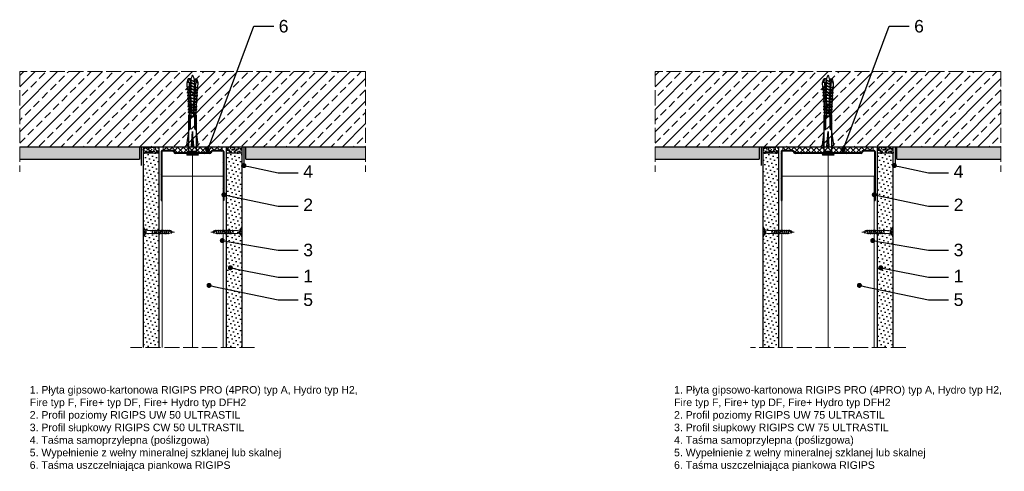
# Model space of a CAD drawing. Header units: millimetres. Extents: x 2139 to 3451, y 493 to 1425.
# Tile 2 of 3: x 2139 to 2925, y 1065 to 1425. Entities that reach past the tile are written whole.
import ezdxf
from ezdxf import colors
from ezdxf.entities.mleader import LeaderData, LeaderLine
from ezdxf.math import Vec2, Vec3

# ---------------------------------------------------------------- set-up
doc = ezdxf.new("R2010")
doc.units = ezdxf.units.MM
doc.linetypes.add('ACAD_ISO02W100', pattern=[15, 12, -3])
for name, color, linetype, lineweight in [('_ISOVER WELNA', 7, 'BATTING', 9), ('_RIGIPS AKCESORIA', 7, 'Continuous', 18), ('_RIGIPS G-K', 7, 'Continuous', 25), ('_RIGIPS PROFIL', 7, 'Continuous', 18), ('KRESKOWANIE', 7, 'Continuous', 9), ('OPISY', 7, 'Continuous', 9), ('PRZERYWANA', 7, 'ACAD_ISO02W100', 9)]:
    doc.layers.add(name, color=color, linetype=linetype, lineweight=lineweight)
doc.styles.get("Standard").update_dxf_attribs({"font": 'arial.ttf'})
doc.linetypes.add('BATTING', pattern='A,0.00254,-2.54,[134,ltypeshp.shx,S=2.54,R=0,X=-2.54,Y=0],-5.08,[134,ltypeshp.shx,S=2.54,R=180,X=2.54,Y=0],-2.54', length=10.16254)

# ---------------------------------------------------------------- blocks, each defined once
blk = doc.blocks.new('TN 25')
at = {"layer": '_RIGIPS AKCESORIA'}
for p, q in [((0, -0.84), (0, 7.16)), ((0, 7.16), (0.46, 7.16)), ((0.46, 4.78), (0, 4.78)), ((0, 3.5), (1.77, 3.5)), ((0, 2.83), (1.77, 2.83)), ((0.46, 1.64), (0, 1.64)), ((0.46, 7.16), (0.46, 4.78)), ((0.46, -0.84), (0.46, 1.64)), ((1.77, 3.5), (1.77, 4.2)), ((1.77, 2.83), (1.77, 2.18)), ((3.02, 4.46), (8.47, 4.46)), ((7.49, 2.01), (3.55, 2.01)), ((7.12, 4.46), (7.12, 3.18)), ((8.03, 2.01), (7.12, 4.46)), ((7.12, 3.18), (7.65, 1.53)), ((7.65, 1.53), (8.03, 2.01)), ((9.41, 2.01), (8.03, 2.01)), ((8.47, 4.46), (8.79, 5)), ((9.61, 1.51), (8.47, 4.46)), ((8.79, 5), (9.93, 2.01)), ((9, 4.46), (10.1, 4.46)), ((9.93, 2.01), (9.61, 1.51)), ((11.04, 2.01), (9.93, 2.01)), ((10.1, 4.46), (10.41, 5)), ((11.23, 1.51), (10.1, 4.46)), ((10.41, 5), (11.56, 2.01)), ((10.62, 4.46), (11.67, 4.46)), ((11.56, 2.01), (11.23, 1.51)), ((12.61, 2.01), (11.56, 2.01)), ((11.67, 4.46), (11.99, 5)), ((12.81, 1.51), (11.67, 4.46)), ((11.99, 5), (13.14, 2.01)), ((12.2, 4.46), (13.21, 4.46)), ((13.14, 2.01), (12.81, 1.51)), ((14.15, 2.01), (13.14, 2.01)), ((13.21, 4.46), (13.52, 5)), ((14.34, 1.51), (13.21, 4.46)), ((13.52, 5), (14.67, 2.01)), ((13.73, 4.46), (14.8, 4.46)), ((14.67, 2.01), (14.34, 1.51)), ((15.74, 2.01), (14.67, 2.01)), ((14.8, 4.46), (15.12, 5)), ((15.94, 1.51), (14.8, 4.46)), ((15.12, 5), (16.26, 2.01)), ((15.33, 4.46), (16.42, 4.46)), ((16.26, 2.01), (15.94, 1.51)), ((17.36, 2.01), (16.26, 2.01)), ((16.42, 4.46), (16.73, 5)), ((17.55, 1.51), (16.42, 4.46)), ((16.73, 5), (17.88, 2.01)), ((16.94, 4.46), (17.99, 4.46)), ((17.88, 2.01), (17.55, 1.51)), ((18.93, 2.01), (17.88, 2.01)), ((17.99, 4.46), (18.31, 5)), ((19.13, 1.51), (17.99, 4.46)), ((18.31, 5), (19.45, 2.01)), ((18.52, 4.46), (19.68, 4.46)), ((19.45, 2.01), (19.13, 1.51)), ((19.45, 2.01), (20.62, 2.01)), ((19.68, 4.46), (20, 5)), ((20.82, 1.51), (19.68, 4.46)), ((20, 5), (21.14, 2.01)), ((20.21, 4.46), (20.7, 4.46)), ((20.7, 4.46), (22.28, 3.98)), ((21.14, 2.01), (20.82, 1.51)), ((21.14, 2.01), (21.81, 2.12)), ((21.85, 1.83), (21.67, 3.28)), ((21.67, 3.28), (22.14, 2.4)), ((22.14, 2.4), (21.85, 1.83)), ((22.7, 2.36), (22.14, 2.4)), ((22.28, 3.98), (22.56, 4.37)), ((22.7, 2.36), (22.28, 3.98)), ((22.56, 4.37), (23.03, 2.71)), ((23.03, 2.71), (22.7, 2.36)), ((22.71, 3.85), (25, 3.24)), ((25, 3.24), (23.03, 2.71)), ((0, -0.84), (0.46, -0.84))]:
    blk.add_line(p, q, dxfattribs=at)
for centre, major_axis, ratio, start_param, end_param in [((3.09, 7.67), (0.17, 3.2), 0.826134, 1.773653, 3.180586), ((-0.04, 0.9), (0, 3.93), 0.848176, -0.720942, -0.151112), ((3.37, -1.57), (0.28, 3.57), 0.832181, 0.035984, 1.430787), ((-2.73, 15.91), (0, 14.76), 0.848176, 3.399396, 3.475072), ((0.59, 4.62), (0, 2.81), 0.848176, 3.475072, 3.862535), ((1.66, 3.18), (0, 0.895), 0.848176, -1.552777, -0.720942), ((1.66, 3.18), (0, 0.895), 0.848176, 3.862535, 4.730408)]:
    blk.add_ellipse(centre, major_axis=major_axis, ratio=ratio, start_param=start_param, end_param=end_param, dxfattribs=at)
blk = doc.blocks.new('UW 50 ULTRASTIL')
h = blk.add_hatch()
h.set_pattern_fill('ANSI31', color=256, scale=0.5, style=0)
h.paths.add_polyline_path([(-104.51, 0.56), (-104.18, 1.24, -0.286951), (-103.29, 1.8), (-82.41, 1.8), (-76.29, 1.8, -0.286951), (-75.39, 1.24), (-75.06, 0.56, 0.286951), (-74.16, 0), (-65.59, 0, 0.414214), (-64.79, 0.8), (-64.79, 40), (-65.34, 40), (-65.34, 0.8, -0.414214), (-65.59, 0.55), (-73.82, 0.55, -0.286951), (-74.72, 1.11), (-75.05, 1.79, 0.286951), (-75.94, 2.35), (-103.63, 2.35, 0.286951), (-104.53, 1.79), (-104.86, 1.11, -0.286951), (-105.76, 0.55), (-113.99, 0.55, -0.414214), (-114.24, 0.8), (-114.24, 40), (-114.79, 40), (-114.79, 0.8, 0.414214), (-113.99, 0), (-105.41, 0, 0.286951)])
for p, q in [((-114.79, 0.8), (-114.79, 40)), ((-114.79, 40), (-114.24, 40)), ((-114.24, 0.8), (-114.24, 40)), ((-65.34, 0.8), (-65.34, 40)), ((-64.79, 40), (-65.34, 40)), ((-64.79, 0.8), (-64.79, 40)), ((-113.99, 0.55), (-105.76, 0.55)), ((-113.99, 0), (-105.41, 0)), ((-104.86, 1.11), (-104.53, 1.79)), ((-104.51, 0.56), (-104.18, 1.24)), ((-103.63, 2.35), (-75.94, 2.35)), ((-103.29, 1.8), (-76.29, 1.8)), ((-75.06, 0.56), (-75.39, 1.24)), ((-74.72, 1.11), (-75.05, 1.79)), ((-74.16, 0), (-65.59, 0)), ((-73.82, 0.55), (-65.59, 0.55))]:
    blk.add_line(p, q)
for centre, radius, start, end in [((-113.99, 0.8), 0.8, 180, 270), ((-113.99, 0.8), 0.25, 180, 270), ((-105.76, 1.55), 1, 270, 334.04349), ((-105.41, 1), 1, 270, 334.04349), ((-103.63, 1.35), 1, 90, 154.04349), ((-103.29, 0.8), 1, 90, 154.04349), ((-76.29, 0.8), 1, 25.95651, 90), ((-75.94, 1.35), 1, 25.95651, 90), ((-74.16, 1), 1, 205.95651, 270), ((-73.82, 1.55), 1, 205.95651, 270), ((-65.59, 0.8), 0.8, 270, 0), ((-65.59, 0.8), 0.25, 270, 0)]:
    blk.add_arc(centre, radius, start, end)
blk = doc.blocks.new('UW 75 ULTRASTIL')
h = blk.add_hatch()
h.set_pattern_fill('ANSI31', color=256, scale=0.5, style=0)
h.paths.add_polyline_path([(-11.93, 0.56), (-11.6, 1.24, -0.286951), (-10.7, 1.8), (10.18, 1.8), (41.3, 1.8, -0.286951), (42.2, 1.24), (42.53, 0.56, 0.286951), (43.43, 0), (52, 0, 0.414214), (52.8, 0.8), (52.8, 40), (52.25, 40), (52.25, 0.8, -0.414214), (52, 0.55), (43.77, 0.55, -0.286951), (42.87, 1.11), (42.54, 1.79, 0.286951), (41.64, 2.35), (-11.04, 2.35, 0.286951), (-11.94, 1.79), (-12.27, 1.11, -0.286951), (-13.17, 0.55), (-21.4, 0.55, -0.414214), (-21.65, 0.8), (-21.65, 40), (-22.2, 40), (-22.2, 0.8, 0.414214), (-21.4, 0), (-12.83, 0, 0.286951)])
for p, q in [((-22.2, 0.8), (-22.2, 40)), ((-22.2, 40), (-21.65, 40)), ((-21.65, 0.8), (-21.65, 40)), ((52.25, 0.8), (52.25, 40)), ((52.8, 40), (52.25, 40)), ((52.8, 0.8), (52.8, 40)), ((-21.4, 0.55), (-13.17, 0.55)), ((-21.4, 0), (-12.83, 0)), ((-12.27, 1.11), (-11.94, 1.79)), ((-11.93, 0.56), (-11.6, 1.24)), ((-11.04, 2.35), (41.64, 2.35)), ((-10.7, 1.8), (41.3, 1.8)), ((42.53, 0.56), (42.2, 1.24)), ((42.87, 1.11), (42.54, 1.79)), ((43.43, 0), (52, 0)), ((43.77, 0.55), (52, 0.55))]:
    blk.add_line(p, q)
for centre, radius, start, end in [((-21.4, 0.8), 0.8, 180, 270), ((-21.4, 0.8), 0.25, 180, 270), ((-13.17, 1.55), 1, 270, 334.04349), ((-12.83, 1), 1, 270, 334.04349), ((-11.04, 1.35), 1, 90, 154.04349), ((-10.7, 0.8), 1, 90, 154.04349), ((41.3, 0.8), 1, 25.95651, 90), ((41.64, 1.35), 1, 25.95651, 90), ((43.43, 1), 1, 205.95651, 270), ((43.77, 1.55), 1, 205.95651, 270), ((52, 0.8), 0.8, 270, 0), ((52, 0.8), 0.25, 270, 0)]:
    blk.add_arc(centre, radius, start, end)
blk = doc.blocks.new('kolek rozprezny komplet 60')
for p, q in [((390.66, 217.01), (390.76, 218.91)), ((393.15, 216.88), (390.66, 217.01)), ((393.15, 214.02), (390.66, 213.89)), ((390.66, 213.89), (390.76, 211.99)), ((393.75, 218.75), (390.71, 217.96)), ((393.75, 212.15), (390.71, 212.94)), ((393.81, 219.85), (390.76, 218.91)), ((391.67, 216.95), (392.67, 216.95)), ((392.67, 216.95), (391.67, 213.95)), ((391.67, 213.95), (391.71, 213.45)), ((391.71, 213.45), (392.07, 213.95)), ((392.67, 216.95), (392.07, 213.95)), ((393.07, 216.95), (392.07, 213.95)), ((392.07, 213.95), (393.67, 213.95)), ((392.67, 216.95), (393.04, 217.45)), ((393.07, 216.95), (393.04, 217.45)), ((393.07, 216.95), (394.67, 216.95)), ((394.67, 216.95), (393.67, 213.95)), ((393.67, 213.95), (393.7, 213.55)), ((393.68, 217.35), (393.81, 219.85)), ((417.38, 216.11), (393.68, 217.35)), ((417.38, 214.79), (393.68, 213.55)), ((393.68, 213.55), (393.81, 211.05)), ((420.47, 216.55), (393.71, 217.95)), ((420.47, 214.35), (393.71, 212.95)), ((393.78, 213.55), (394.07, 213.95)), ((397.41, 219.66), (393.81, 219.85)), ((394.67, 216.95), (394.07, 213.95)), ((395.07, 216.95), (394.07, 213.95)), ((394.07, 213.95), (396.07, 213.95)), ((394.67, 216.95), (394.92, 217.29)), ((395.07, 216.95), (395.05, 217.28)), ((395.07, 216.95), (397.07, 216.95)), ((397.07, 216.95), (396.07, 213.95)), ((396.07, 213.95), (396.09, 213.67)), ((396.28, 213.68), (396.47, 213.95)), ((397.07, 216.95), (396.47, 213.95)), ((397.47, 216.95), (396.47, 213.95)), ((396.47, 213.95), (398.47, 213.95)), ((397.07, 216.95), (397.23, 217.17)), ((397.31, 217.76), (397.41, 219.66)), ((397.31, 213.14), (397.41, 211.24)), ((397.47, 216.95), (397.46, 217.16)), ((397.47, 216.95), (399.47, 216.95)), ((397.67, 217.14), (397.71, 217.74)), ((397.67, 213.76), (397.71, 213.16)), ((399, 219.58), (397.82, 218.98)), ((398.47, 217.1), (398.5, 217.7)), ((399.47, 216.95), (398.47, 213.95)), ((398.47, 213.95), (398.48, 213.8)), ((398.47, 213.8), (398.5, 213.2)), ((398.77, 213.81), (398.87, 213.95)), ((399.47, 216.95), (398.87, 213.95)), ((399.87, 216.95), (398.87, 213.95)), ((398.87, 213.95), (400.87, 213.95)), ((398.9, 217.68), (399, 219.58)), ((398.9, 213.22), (399, 211.32)), ((399.8, 219.54), (399, 219.58)), ((399.47, 216.95), (399.55, 217.05)), ((399.7, 217.64), (399.8, 219.54)), ((399.7, 213.26), (399.8, 211.36)), ((399.87, 216.95), (399.87, 217.03)), ((399.87, 216.95), (401.38, 216.95)), ((400.07, 217.02), (400.1, 217.62)), ((400.07, 213.88), (400.1, 213.28)), ((401.4, 219.45), (400.22, 218.85)), ((400.87, 216.98), (400.9, 217.58)), ((401.87, 216.92), (400.87, 213.95)), ((400.87, 213.95), (400.88, 213.92)), ((400.87, 213.92), (400.9, 213.32)), ((401.87, 216.92), (401.27, 213.95)), ((402.26, 216.9), (401.27, 213.95)), ((401.27, 213.95), (401.38, 213.95)), ((401.27, 213.94), (401.27, 213.95)), ((401.3, 217.56), (401.4, 219.45)), ((401.3, 213.35), (401.4, 211.45)), ((402.2, 219.41), (401.4, 219.45)), ((402.1, 217.51), (402.2, 219.41)), ((402.1, 213.39), (402.2, 211.49)), ((402.47, 216.89), (402.5, 217.49)), ((402.47, 214.01), (402.5, 213.41)), ((403.8, 219.33), (402.61, 218.72)), ((403.27, 216.85), (403.3, 217.45)), ((403.27, 214.05), (403.3, 213.45)), ((404.22, 216.8), (403.31, 214.05)), ((403.7, 217.43), (403.8, 219.33)), ((404.24, 216.8), (403.7, 214.07)), ((403.7, 213.47), (403.8, 211.57)), ((404.62, 216.78), (403.72, 214.07)), ((404.6, 219.29), (403.8, 219.33)), ((404.5, 217.39), (404.6, 219.29)), ((404.5, 213.51), (404.6, 211.62)), ((404.86, 216.77), (404.9, 217.37)), ((404.86, 214.13), (404.9, 213.53)), ((406.19, 219.2), (405.01, 218.6)), ((406.19, 211.7), (405.01, 212.3)), ((405.66, 216.73), (405.69, 217.32)), ((405.66, 214.17), (405.69, 213.58)), ((406.58, 216.68), (405.75, 214.18)), ((406.09, 217.3), (406.19, 219.2)), ((406.09, 213.6), (406.19, 211.7)), ((406.62, 216.68), (406.12, 214.2)), ((406.98, 216.66), (406.16, 214.2)), ((406.99, 219.16), (406.19, 219.2)), ((406.89, 217.26), (406.99, 219.16)), ((406.89, 213.64), (406.99, 211.74)), ((407.26, 216.64), (407.29, 217.24)), ((407.26, 214.26), (407.29, 213.66)), ((408.59, 219.08), (407.41, 218.47)), ((408.59, 211.82), (407.41, 212.43)), ((408.06, 216.6), (408.09, 217.2)), ((408.06, 214.3), (408.09, 213.7)), ((408.94, 216.55), (408.19, 214.31)), ((408.49, 217.18), (408.59, 219.08)), ((408.49, 213.72), (408.59, 211.82)), ((408.99, 216.55), (408.55, 214.33)), ((409.39, 219.03), (408.59, 219.08)), ((409.34, 216.53), (408.6, 214.33)), ((409.29, 217.14), (409.39, 219.03)), ((409.29, 213.76), (409.39, 211.87)), ((409.66, 216.52), (409.69, 217.12)), ((409.66, 214.38), (409.69, 213.79)), ((410.99, 218.95), (409.8, 218.35)), ((410.99, 211.95), (409.8, 212.55)), ((410.46, 216.47), (410.49, 217.07)), ((410.46, 214.43), (410.49, 213.83)), ((411.3, 216.43), (410.64, 214.44)), ((410.89, 217.05), (410.99, 218.95)), ((410.89, 213.85), (410.99, 211.95)), ((411.37, 216.43), (410.98, 214.45)), ((411.69, 216.41), (411.04, 214.46)), ((412.59, 218.87), (411.4, 218.26)), ((412.59, 212.03), (411.4, 212.64)), ((412.05, 216.39), (412.09, 216.99)), ((412.05, 214.51), (412.09, 213.91)), ((412.49, 216.97), (412.59, 218.87)), ((412.49, 213.93), (412.59, 212.03)), ((413.38, 218.82), (412.59, 218.87)), ((412.85, 216.35), (412.89, 216.95)), ((412.85, 214.55), (412.89, 213.95)), ((413.66, 216.31), (413.08, 214.56)), ((413.28, 216.93), (413.38, 218.82)), ((413.28, 213.97), (413.38, 212.08)), ((413.75, 216.3), (413.4, 214.58)), ((414.05, 216.29), (413.49, 214.58)), ((414.98, 218.74), (413.8, 218.14)), ((414.98, 212.16), (413.8, 212.76)), ((414.45, 216.27), (414.48, 216.86)), ((414.45, 214.64), (414.48, 214.04)), ((414.88, 216.84), (414.98, 218.74)), ((414.88, 214.06), (414.98, 212.16)), ((415.78, 218.7), (414.98, 218.74)), ((415.78, 212.2), (414.98, 212.16)), ((415.25, 216.22), (415.28, 216.82)), ((415.25, 214.68), (415.28, 214.08)), ((416.02, 216.18), (415.52, 214.69)), ((415.68, 216.8), (415.78, 218.7)), ((415.68, 214.1), (415.78, 212.2)), ((416.12, 216.18), (415.83, 214.71)), ((416.41, 216.16), (415.93, 214.71)), ((417.38, 218.62), (416.2, 218.01)), ((417.38, 212.29), (416.2, 212.89)), ((417.28, 216.72), (417.38, 218.62)), ((417.28, 214.18), (417.38, 212.29)), ((418.18, 218.57), (417.38, 218.62)), ((418.18, 212.33), (417.38, 212.29)), ((418.22, 215.58), (418.01, 214.95)), ((418.08, 216.68), (418.18, 218.57)), ((418.08, 214.22), (418.18, 212.33)), ((419.78, 218.49), (418.59, 217.89)), ((419.78, 212.41), (418.59, 213.01)), ((419.68, 216.59), (419.78, 218.49)), ((419.68, 214.31), (419.78, 212.41)), ((430.17, 217.15), (419.71, 217.15)), ((430.17, 213.75), (419.71, 213.75)), ((431.37, 217.95), (419.75, 217.95)), ((431.37, 212.95), (419.75, 212.95)), ((448.67, 218.45), (419.77, 218.45)), ((448.67, 212.45), (419.77, 212.45)), ((420.47, 217.15), (420.47, 213.75)), ((420.67, 217.15), (420.67, 213.75)), ((420.87, 217.15), (420.87, 213.75)), ((443.47, 219.95), (432.8, 218.45)), ((444.34, 216.37), (432.8, 215.45)), ((432.8, 215.45), (443.47, 215.45)), ((444.34, 214.53), (432.8, 215.45)), ((443.47, 210.95), (432.8, 212.45)), ((443.47, 218.45), (443.47, 219.95)), ((443.47, 219.95), (444.34, 218.45)), ((444.34, 216.37), (443.47, 215.45)), ((444.34, 214.53), (443.47, 215.45)), ((443.47, 212.45), (443.47, 210.95)), ((443.47, 210.95), (444.34, 212.45)), ((444.34, 214.53), (444.34, 216.37)), ((450.17, 219.95), (448.67, 218.45)), ((448.67, 218.45), (448.67, 212.45)), ((448.67, 216.95), (448.67, 213.95)), ((450.17, 210.95), (448.67, 212.45)), ((450.17, 219.95), (450.17, 210.95)), ((450.67, 219.95), (450.17, 219.95)), ((450.67, 219.95), (450.67, 210.95)), ((450.67, 219.35), (451.17, 219.95)), ((451.17, 219.95), (451.67, 219.95)), ((451.17, 219.95), (451.17, 210.95)), ((451.67, 219.95), (451.67, 210.95)), ((393.81, 211.05), (390.76, 211.99)), ((397.41, 211.24), (393.81, 211.05)), ((399, 211.32), (397.82, 211.93)), ((399.8, 211.36), (399, 211.32)), ((401.4, 211.45), (400.22, 212.05)), ((402.2, 211.49), (401.4, 211.45)), ((403.8, 211.57), (402.61, 212.18)), ((404.6, 211.62), (403.8, 211.57)), ((406.99, 211.74), (406.19, 211.7)), ((409.39, 211.87), (408.59, 211.82)), ((413.38, 212.08), (412.59, 212.03)), ((450.67, 210.95), (450.17, 210.95)), ((450.67, 211.55), (451.17, 210.95)), ((451.17, 210.95), (451.67, 210.95))]:
    blk.add_line(p, q)
for centre, radius, start, end in [((393.41, 206.24), 10.85, 99.20383, 121.90826), ((393.41, 224.66), 10.85, 238.09174, 260.79617), ((393.65, 216.85), 0.5, 87, 177), ((393.65, 214.05), 0.5, 183, 273), ((397.68, 219.24), 0.3, 177, 297), ((400.08, 219.12), 0.3, 177, 297), ((402.48, 218.99), 0.3, 177, 297), ((402.48, 211.91), 0.3, 63, 183), ((404.87, 218.87), 0.3, 177, 297), ((404.87, 212.03), 0.3, 63, 183), ((407.27, 218.74), 0.3, 177, 297), ((407.27, 212.16), 0.3, 63, 183), ((409.67, 218.61), 0.3, 177, 297), ((409.67, 212.29), 0.3, 63, 183), ((411.27, 218.53), 0.3, 177, 297), ((411.27, 212.37), 0.3, 63, 183), ((413.66, 218.41), 0.3, 177, 297), ((413.66, 212.5), 0.3, 63, 183), ((416.06, 218.28), 0.3, 177, 297), ((416.06, 212.62), 0.3, 63, 183), ((417.55, 215.45), 0.682, 255.86037, 104.13858), ((418.46, 218.15), 0.3, 177, 297), ((418.46, 212.75), 0.3, 63, 183), ((422.67, 216.95), 1, 90, 168.46304), ((422.67, 213.95), 1, 191.53696, 270), ((430.17, 218.45), 1.3, 270, 0), ((430.17, 212.45), 1.3, 0, 90), ((397.68, 211.66), 0.3, 63, 183), ((400.08, 211.78), 0.3, 63, 183)]:
    blk.add_arc(centre, radius, start, end)
blk = doc.blocks.new('_Dot')
at = {"color": 0, "linetype": 'ByBlock', "lineweight": -2}
blk.add_line((-0.5, 0), (-1, 0), dxfattribs=at)
at = {"color": 0, "linetype": 'ByBlock', "const_width": 0.5}
blk.add_lwpolyline([(-0.25, 0, 1), (0.25, 0, 1)], format="xyb", close=True, dxfattribs=at)

msp = doc.modelspace()

# ---------------------------------------------------------------- hatches: boundary and pattern name
at = {"layer": '_RIGIPS G-K'}
h = msp.add_hatch(dxfattribs=at)
h.set_pattern_fill('AR-SAND', color=256, scale=0.05, angle=180, style=0)
h.set_pattern_definition([(217.5, (3900.0498, 2758.2575), (0.0800016, -2.4470662), [0, -1.9304, 0, -2.159, 0, -2.06375]), (187.5, (3900.0498, 2758.2575), (-2.2476164, -3.5841255), [0, -1.0414, 0, -1.7399, 0, -0.66675]), (147.5, (3901.612, 2758.2575), (-3.9549619, -0.007186), [0, -0.635, 0, -2.286, 0, -2.9845]), (137.5, (3901.612, 2758.2575), (-3.817782, -1.1146466), [0, -0.3175, 0, -1.4986, 0, -1.7145])])
h.paths.add_polyline_path([(2237.27, 1319.13), (2249.77, 1319.13), (2249.77, 1324.13), (2237.27, 1324.13)])
h = msp.add_hatch(dxfattribs=at)
h.set_pattern_fill('AR-SAND', color=256, scale=0.05, angle=180, style=0)
h.set_pattern_definition([(217.5, (3903.0498, 2758.2575), (0.0800016, -2.4470662), [0, -1.9304, 0, -2.159, 0, -2.06375]), (187.5, (3903.0498, 2758.2575), (-2.2476164, -3.5841255), [0, -1.0414, 0, -1.7399, 0, -0.66675]), (147.5, (3904.612, 2758.2575), (-3.9549619, -0.007186), [0, -0.635, 0, -2.286, 0, -2.9845]), (137.5, (3904.612, 2758.2575), (-3.817782, -1.1146466), [0, -0.3175, 0, -1.4986, 0, -1.7145])])
h.paths.add_polyline_path([(2303.77, 1319.13), (2316.27, 1319.13), (2316.27, 1324.13), (2303.77, 1324.13)])
h = msp.add_hatch(dxfattribs=at)
h.set_pattern_fill('AR-SAND', color=256, scale=0.05, angle=180, style=0)
h.set_pattern_definition([(217.5, (4394.7354, 2758.2575), (0.0800016, -2.4470662), [0, -1.9304, 0, -2.159, 0, -2.06375]), (187.5, (4394.7354, 2758.2575), (-2.2476164, -3.5841255), [0, -1.0414, 0, -1.7399, 0, -0.66675]), (147.5, (4396.2975, 2758.2575), (-3.9549619, -0.007186), [0, -0.635, 0, -2.286, 0, -2.9845]), (137.5, (4396.2975, 2758.2575), (-3.817782, -1.1146466), [0, -0.3175, 0, -1.4986, 0, -1.7145])])
h.paths.add_polyline_path([(2731.96, 1319.13), (2744.46, 1319.13), (2744.46, 1324.13), (2731.96, 1324.13)])
h = msp.add_hatch(dxfattribs=at)
h.set_pattern_fill('AR-SAND', color=256, scale=0.05, angle=180, style=0)
h.set_pattern_definition([(217.5, (4422.7354, 2758.2575), (0.0800016, -2.4470662), [0, -1.9304, 0, -2.159, 0, -2.06375]), (187.5, (4422.7354, 2758.2575), (-2.2476164, -3.5841255), [0, -1.0414, 0, -1.7399, 0, -0.66675]), (147.5, (4424.2975, 2758.2575), (-3.9549619, -0.007186), [0, -0.635, 0, -2.286, 0, -2.9845]), (137.5, (4424.2975, 2758.2575), (-3.817782, -1.1146466), [0, -0.3175, 0, -1.4986, 0, -1.7145])])
h.paths.add_polyline_path([(2823.46, 1319.13), (2835.96, 1319.13), (2835.96, 1324.13), (2823.46, 1324.13)])
h = msp.add_hatch(dxfattribs=at)
h.set_pattern_fill('DOTS', color=256, scale=2, angle=225, style=0)
h.set_pattern_definition([(225, (-1.5, 0), (1.122532, -3.367596), [0, -3.175])])
h.paths.add_polyline_path([(2249.77, 1319.13), (2237.27, 1319.13), (2237.27, 1164.13), (2249.77, 1164.13)])
h = msp.add_hatch(dxfattribs=at)
h.set_pattern_fill('DOTS', color=256, scale=2, angle=225, style=0)
h.set_pattern_definition([(225, (1.5, 0), (1.122532, -3.367596), [0, -3.175])])
h.paths.add_polyline_path([(2316.27, 1319.13), (2303.77, 1319.13), (2303.77, 1164.13), (2316.27, 1164.13)])
h = msp.add_hatch(dxfattribs=at)
h.set_pattern_fill('DOTS', color=256, scale=2, angle=225, style=0)
h.set_pattern_definition([(225, (179.6856, 0), (1.122532, -3.367596), [0, -3.175])])
h.paths.add_polyline_path([(2744.46, 1319.13), (2731.96, 1319.13), (2731.96, 1164.13), (2744.46, 1164.13)])
h = msp.add_hatch(dxfattribs=at)
h.set_pattern_fill('DOTS', color=256, scale=2, angle=225, style=0)
h.set_pattern_definition([(225, (182.6856, 0), (1.122532, -3.367596), [0, -3.175])])
h.paths.add_polyline_path([(2835.96, 1319.13), (2823.46, 1319.13), (2823.46, 1164.13), (2835.96, 1164.13)])
at = {"layer": 'KRESKOWANIE'}
h = msp.add_hatch(dxfattribs=at)
h.set_pattern_fill('ANSI33', color=256, scale=2, angle=180, style=0)
h.set_pattern_definition([(225, (-652, -3e-12), (8.980256, -8.980256), []), (225, (-660.98, -3e-12), (8.980256, -8.980256), [6.35, -3.175])])
h.paths.add_polyline_path([(2414.77, 1384.13), (2138.77, 1384.13), (2138.77, 1324.13), (2414.77, 1324.13)])
h = msp.add_hatch(dxfattribs=at)
h.set_pattern_fill('ANSI33', color=256, scale=2, angle=180, style=0)
h.set_pattern_definition([(225, (-144.814, 9e-13), (8.980256, -8.980256), []), (225, (-153.795, 9e-13), (8.980256, -8.980256), [6.35, -3.175])])
h.paths.add_polyline_path([(2921.96, 1384.13), (2645.96, 1384.13), (2645.96, 1324.13), (2921.96, 1324.13)])
h = msp.add_hatch(dxfattribs=at)
h.set_pattern_fill('AR-SAND', color=256, scale=0.1, style=0)
h.paths.add_polyline_path([(2319.27, 1324.13), (2319.27, 1314.13), (2414.77, 1314.13), (2414.77, 1324.13)])
h.paths.add_polyline_path([(2234.27, 1314.13), (2234.27, 1324.13), (2138.77, 1324.13), (2138.77, 1314.13)])
h = msp.add_hatch(dxfattribs=at)
h.set_pattern_fill('ANSI37', color=256, angle=270, style=0)
h.set_pattern_definition([(315, (3901.5498, 2758.2575), (2.245064, 2.245064), []), (45, (3901.5498, 2758.2575), (-2.245064, 2.245064), [])])
h.paths.add_polyline_path([(2253.17, 1321.13), (2261.15, 1321.13, -0.286951), (2262.05, 1320.57), (2262.38, 1319.89, 0.286951), (2263.28, 1319.33), (2290.27, 1319.33, 0.286951), (2291.17, 1319.89), (2291.5, 1320.57, -0.286951), (2292.4, 1321.13), (2300.37, 1321.13), (2300.37, 1324.13), (2253.17, 1324.13)])
h = msp.add_hatch(dxfattribs=at)
h.set_pattern_fill('AR-SAND', color=256, scale=0.1, style=0)
h.set_pattern_definition([(37.5, (181.1856, 0), (-0.160003, 4.8941324), [0, -3.8608, 0, -4.318, 0, -4.1275]), (7.5, (181.1856, 0), (4.495233, 7.168251), [0, -2.0828, 0, -3.4798, 0, -1.3335]), (327.5, (178.0614, 0), (7.909924, 0.014372), [0, -1.27, 0, -4.572, 0, -5.969]), (317.5, (178.0614, 0), (7.635565, 2.229293), [0, -0.635, 0, -2.9972, 0, -3.429])])
h.paths.add_polyline_path([(2838.96, 1324.13), (2838.96, 1314.13), (2921.96, 1314.13), (2921.96, 1324.13)])
h.paths.add_polyline_path([(2728.96, 1314.13), (2728.96, 1324.13), (2645.96, 1324.13), (2645.96, 1314.13)])
h = msp.add_hatch(dxfattribs=at)
h.set_pattern_fill('ANSI37', color=256, angle=270, style=0)
h.set_pattern_definition([(315, (4734.7354, 2758.2575), (2.245064, 2.245064), []), (45, (4734.7354, 2758.2575), (-2.245064, 2.245064), [])])
h.paths.add_polyline_path([(2747.86, 1321.13), (2755.84, 1321.13, -0.286951), (2756.73, 1320.57), (2757.06, 1319.89, 0.286951), (2757.96, 1319.33), (2809.96, 1319.33, 0.286951), (2810.86, 1319.89), (2811.19, 1320.57, -0.286951), (2812.09, 1321.13), (2820.06, 1321.13), (2820.06, 1324.13), (2747.86, 1324.13)])

# ---------------------------------------------------------------- linework, layer by layer
for p, q in [((2138.77, 1324.13), (2414.77, 1324.13)), ((2645.96, 1324.13), (2921.96, 1324.13)), ((2138.77, 1314.13), (2234.27, 1314.13)), ((2319.27, 1314.13), (2414.77, 1314.13)), ((2645.96, 1314.13), (2728.96, 1314.13)), ((2838.96, 1314.13), (2921.96, 1314.13))]:
    msp.add_line(p, q)
at = {"layer": '_ISOVER WELNA', "ltscale": 2.4}
msp.add_line((2276.77, 1164.13), (2276.77, 1318.78), dxfattribs=at)
at = {"layer": '_ISOVER WELNA', "ltscale": 3.6}
msp.add_line((2783.96, 1164.13), (2783.96, 1318.78), dxfattribs=at)
at = {"layer": '_RIGIPS G-K'}
for p, q in [((2234.27, 1324.13), (2234.27, 1314.13)), ((2235.77, 1324.13), (2235.77, 1309.13)), ((2237.27, 1324.13), (2237.27, 1164.13)), ((2237.27, 1324.13), (2249.77, 1324.13)), ((2249.77, 1324.13), (2249.77, 1164.13)), ((2303.77, 1164.13), (2303.77, 1324.13)), ((2316.27, 1164.13), (2316.27, 1324.13)), ((2317.77, 1324.13), (2317.77, 1309.13)), ((2319.27, 1314.13), (2319.27, 1324.13)), ((2728.96, 1324.13), (2728.96, 1314.13)), ((2730.46, 1324.13), (2730.46, 1309.13)), ((2731.96, 1324.13), (2731.96, 1164.13)), ((2744.46, 1324.13), (2744.46, 1164.13)), ((2823.46, 1164.13), (2823.46, 1324.13)), ((2835.96, 1164.13), (2835.96, 1324.13)), ((2837.46, 1324.13), (2837.46, 1309.13)), ((2838.96, 1314.13), (2838.96, 1324.13)), ((2249.77, 1319.13), (2237.27, 1319.13)), ((2316.27, 1319.13), (2303.77, 1319.13)), ((2744.46, 1319.13), (2731.96, 1319.13)), ((2835.96, 1319.13), (2823.46, 1319.13))]:
    msp.add_line(p, q, dxfattribs=at)
at = {"layer": '_RIGIPS PROFIL', "lineweight": 9}
for p, q in [((2252.37, 1300.73), (2301.17, 1300.73)), ((2252.37, 1164.13), (2252.37, 1300.73)), ((2301.17, 1164.13), (2301.17, 1300.73)), ((2747.06, 1300.73), (2820.86, 1300.73)), ((2747.06, 1164.13), (2747.06, 1300.73)), ((2820.86, 1164.13), (2820.86, 1300.73))]:
    msp.add_line(p, q, dxfattribs=at)
at = {"layer": 'KRESKOWANIE'}
for p, q in [((2253.17, 1321.13), (2253.17, 1324.13)), ((2300.37, 1321.13), (2300.37, 1324.13)), ((2747.86, 1321.13), (2747.86, 1324.13)), ((2820.06, 1321.13), (2820.06, 1324.13))]:
    msp.add_line(p, q, dxfattribs=at)
at = {"layer": 'PRZERYWANA'}
for p, q in [((2414.77, 1384.13), (2138.77, 1384.13)), ((2138.77, 1384.13), (2138.77, 1304.13)), ((2414.77, 1384.13), (2414.77, 1304.13)), ((2921.96, 1384.13), (2645.96, 1384.13)), ((2645.96, 1384.13), (2645.96, 1304.13)), ((2921.96, 1384.13), (2921.96, 1304.13)), ((2921.96, 1384.13), (2921.96, 1304.13)), ((2326.27, 1164.13), (2227.27, 1164.13)), ((2845.96, 1164.13), (2721.96, 1164.13))]:
    msp.add_line(p, q, dxfattribs=at)

# ---------------------------------------------------------------- block references
for name, p, rotation in [('kolek rozprezny komplet 60', (2061.32, 1768.95), 270), ('kolek rozprezny komplet 60', (2568.51, 1768.95), 270), ('UW 50 ULTRASTIL', (2186.99, 1321.13), 180), ('UW 75 ULTRASTIL', (2799.26, 1321.13), 180)]:
    msp.add_blockref(name, p, dxfattribs=dict(rotation=rotation))
at = {"layer": '_RIGIPS AKCESORIA', "xscale": -1, "rotation": 180}
for p in [(2237.27, 1259.37), (2731.96, 1259.37)]:
    msp.add_blockref('TN 25', p, dxfattribs=at)
at = {"layer": '_RIGIPS AKCESORIA', "rotation": 180}
for p in [(2316.27, 1259.37), (2835.96, 1259.37)]:
    msp.add_blockref('TN 25', p, dxfattribs=at)

# ---------------------------------------------------------------- texts
at = {"char_height": 6, "attachment_point": 1}
for s, insert, width in [('1. Płyta gipsowo-kartonowa RIGIPS PRO (4PRO) typ A, Hydro typ H2, Fire typ F, Fire+ typ DF, Fire+ Hydro typ DFH2\\P2. Profil poziomy RIGIPS UW 50 ULTRASTIL\\P3. Profil słupkowy RIGIPS CW 50 ULTRASTIL\\P4. Taśma samoprzylepna (poślizgowa)\\P5. Wypełnienie z wełny mineralnej szklanej lub skalnej\\P6. Taśma uszczelniająca piankowa RIGIPS', (2146.79, 1133.28), 262.6439), ('1. Płyta gipsowo-kartonowa RIGIPS PRO (4PRO) typ A, Hydro typ H2, Fire typ F, Fire+ typ DF, Fire+ Hydro typ DFH2\\P2. Profil poziomy RIGIPS UW 75 ULTRASTIL\\P3. Profil słupkowy RIGIPS CW 75 ULTRASTIL\\P4. Taśma samoprzylepna (poślizgowa)\\P5. Wypełnienie z wełny mineralnej szklanej lub skalnej\\P6. Taśma uszczelniająca piankowa RIGIPS', (2661.05, 1133.28), 267.7495)]:
    msp.add_mtext(s, dxfattribs=dict(at, insert=insert, width=width))

# ---------------------------------------------------------------- leaders
at = {"layer": 'OPISY'}
ml = msp.add_multileader_mtext('Standard', dxfattribs=at)
ml.set_content('6', color=256)
ml.set_leader_properties()
ml.set_arrow_properties(name='DOT')
ml.build(insert=Vec2(0, 0))
ctx = ml.context
ctx.base_point, ctx.char_height, ctx.landing_gap_size, ctx.plane_origin = Vec3(2341.52, 1420.17), 10, 4, Vec3(2148.93, 1563.83)
notes = []
notes.append((ctx, [(0, (1, 1, 0), (2325.52, 1420.17), (1, 0), 16, [(0, [(2288.74, 1321.66)], 0, [])])]))
ctx.mtext.insert, ctx.mtext.flow_direction = Vec3(2345.52, 1425.26), 5
ml = msp.add_multileader_mtext('Standard', dxfattribs=at)
ml.set_content('6', color=256)
ml.set_leader_properties()
ml.set_arrow_properties(name='DOT')
ml.build(insert=Vec2(0, 0))
ctx = ml.context
ctx.base_point, ctx.char_height, ctx.landing_gap_size, ctx.plane_origin = Vec3(2848.7, 1420.17), 10, 4, Vec3(2656.12, 1563.83)
notes.append((ctx, [(0, (1, 1, 0), (2832.7, 1420.17), (1, 0), 16, [(0, [(2795.93, 1321.66)], 0, [])])]))
ctx.mtext.insert, ctx.mtext.flow_direction = Vec3(2852.7, 1425.26), 5
ml = msp.add_multileader_mtext('Standard', dxfattribs=at)
ml.set_content('4', color=256)
ml.set_leader_properties()
ml.set_arrow_properties(name='DOT')
ml.build(insert=Vec2(0, 0))
ctx = ml.context
ctx.base_point, ctx.char_height, ctx.landing_gap_size, ctx.plane_origin = Vec3(2361.12, 1303.36), 10, 4, Vec3(2168.53, 1447.02)
notes.append((ctx, [(0, (1, 1, 0), (2345.12, 1303.36), (1, 0), 16, [(0, [(2317.77, 1309.13)], 0, [])])]))
ctx.mtext.insert, ctx.mtext.flow_direction = Vec3(2365.12, 1309.36), 5
ml = msp.add_multileader_mtext('Standard', dxfattribs=at)
ml.set_content('4', color=256)
ml.set_leader_properties()
ml.set_arrow_properties(name='DOT')
ml.build(insert=Vec2(0, 0))
ctx = ml.context
ctx.base_point, ctx.char_height, ctx.landing_gap_size, ctx.plane_origin = Vec3(2880.21, 1303.36), 10, 4, Vec3(2687.62, 1447.02)
notes.append((ctx, [(0, (1, 1, 0), (2864.21, 1303.36), (1, 0), 16, [(0, [(2836.86, 1309.13)], 0, [])])]))
ctx.mtext.insert, ctx.mtext.flow_direction = Vec3(2884.21, 1309.36), 5
ml = msp.add_multileader_mtext('Standard', dxfattribs=at)
ml.set_content('2', color=256)
ml.set_leader_properties()
ml.set_arrow_properties(name='DOT')
ml.build(insert=Vec2(0, 0))
ctx = ml.context
ctx.base_point, ctx.char_height, ctx.landing_gap_size, ctx.plane_origin = Vec3(2361.12, 1276.76), 10, 4, Vec3(2168.53, 1420.42)
notes.append((ctx, [(0, (1, 1, 0), (2345.12, 1276.76), (1, 0), 16, [(0, [(2301.77, 1285.81)], 0, [])])]))
ctx.mtext.insert, ctx.mtext.flow_direction = Vec3(2365.12, 1282.76), 5
ml = msp.add_multileader_mtext('Standard', dxfattribs=at)
ml.set_content('2', color=256)
ml.set_leader_properties()
ml.set_arrow_properties(name='DOT')
ml.build(insert=Vec2(0, 0))
ctx = ml.context
ctx.base_point, ctx.char_height, ctx.landing_gap_size, ctx.plane_origin = Vec3(2880.21, 1276.76), 10, 4, Vec3(2687.62, 1420.42)
notes.append((ctx, [(0, (1, 1, 0), (2864.21, 1276.76), (1, 0), 16, [(0, [(2820.86, 1285.81)], 0, [])])]))
ctx.mtext.insert, ctx.mtext.flow_direction = Vec3(2884.21, 1282.76), 5
ml = msp.add_multileader_mtext('Standard', dxfattribs=at)
ml.set_content('3', color=256)
ml.set_leader_properties()
ml.set_arrow_properties(name='DOT')
ml.build(insert=Vec2(0, 0))
ctx = ml.context
ctx.base_point, ctx.char_height, ctx.landing_gap_size, ctx.plane_origin = Vec3(2361.12, 1241.73), 10, 4, Vec3(2168.53, 1385.39)
notes.append((ctx, [(0, (1, 1, 0), (2345.12, 1241.73), (1, 0), 16, [(0, [(2300.49, 1249.3)], 0, [])])]))
ctx.mtext.insert, ctx.mtext.flow_direction = Vec3(2365.12, 1246.82), 5
ml = msp.add_multileader_mtext('Standard', dxfattribs=at)
ml.set_content('3', color=256)
ml.set_leader_properties()
ml.set_arrow_properties(name='DOT')
ml.build(insert=Vec2(0, 0))
ctx = ml.context
ctx.base_point, ctx.char_height, ctx.landing_gap_size, ctx.plane_origin = Vec3(2880.21, 1241.73), 10, 4, Vec3(2687.62, 1385.39)
notes.append((ctx, [(0, (1, 1, 0), (2864.21, 1241.73), (1, 0), 16, [(0, [(2819.57, 1249.3)], 0, [])])]))
ctx.mtext.insert, ctx.mtext.flow_direction = Vec3(2884.21, 1246.82), 5
ml = msp.add_multileader_mtext('Standard', dxfattribs=at)
ml.set_content('1', color=256)
ml.set_leader_properties()
ml.set_arrow_properties(name='DOT')
ml.build(insert=Vec2(0, 0))
ctx = ml.context
ctx.base_point, ctx.char_height, ctx.landing_gap_size, ctx.plane_origin = Vec3(2361.12, 1220.03), 10, 4, Vec3(2168.53, 1363.69)
notes.append((ctx, [(0, (1, 1, 0), (2345.12, 1220.03), (1, 0), 16, [(0, [(2306.93, 1227.6)], 0, [])])]))
ctx.mtext.insert, ctx.mtext.flow_direction = Vec3(2365.12, 1226.03), 5
ml = msp.add_multileader_mtext('Standard', dxfattribs=at)
ml.set_content('1', color=256)
ml.set_leader_properties()
ml.set_arrow_properties(name='DOT')
ml.build(insert=Vec2(0, 0))
ctx = ml.context
ctx.base_point, ctx.char_height, ctx.landing_gap_size, ctx.plane_origin = Vec3(2880.21, 1220.03), 10, 4, Vec3(2687.62, 1363.69)
notes.append((ctx, [(0, (1, 1, 0), (2864.21, 1220.03), (1, 0), 16, [(0, [(2826.02, 1227.6)], 0, [])])]))
ctx.mtext.insert, ctx.mtext.flow_direction = Vec3(2884.21, 1226.03), 5
ml = msp.add_multileader_mtext('Standard', dxfattribs=at)
ml.set_content('5', color=256)
ml.set_leader_properties()
ml.set_arrow_properties(name='DOT')
ml.build(insert=Vec2(0, 0))
ctx = ml.context
ctx.base_point, ctx.char_height, ctx.landing_gap_size, ctx.plane_origin = Vec3(2361.12, 1202.03), 10, 4, Vec3(2168.53, 1345.69)
notes.append((ctx, [(0, (1, 1, 0), (2345.12, 1202.03), (1, 0), 16, [(0, [(2289.88, 1213.56)], 0, [])])]))
ctx.mtext.insert, ctx.mtext.flow_direction = Vec3(2365.12, 1207.12), 5
ml = msp.add_multileader_mtext('Standard', dxfattribs=at)
ml.set_content('5', color=256)
ml.set_leader_properties()
ml.set_arrow_properties(name='DOT')
ml.build(insert=Vec2(0, 0))
ctx = ml.context
ctx.base_point, ctx.char_height, ctx.landing_gap_size, ctx.plane_origin = Vec3(2880.21, 1202.03), 10, 4, Vec3(2687.62, 1345.69)
notes.append((ctx, [(0, (1, 1, 0), (2864.21, 1202.03), (1, 0), 16, [(0, [(2808.97, 1213.56)], 0, [])])]))
ctx.mtext.insert, ctx.mtext.flow_direction = Vec3(2884.21, 1207.12), 5
for ctx, leaders in notes:
    for number, flags, end, landing, length, lines in leaders:
        leader = LeaderData()
        leader.index, (leader.has_last_leader_line, leader.has_dogleg_vector, leader.attachment_direction) = number, flags
        leader.last_leader_point, leader.dogleg_vector, leader.dogleg_length = Vec3(end), Vec3(landing), length
        for number, points, colour, breaks in lines:
            line = LeaderLine()
            line.index, line.vertices, line.color, line.breaks = number, Vec3.list(points), colors.encode_raw_color(colour), breaks
            leader.lines.append(line)
        ctx.leaders.append(leader)

doc.saveas('drawing.dxf')
